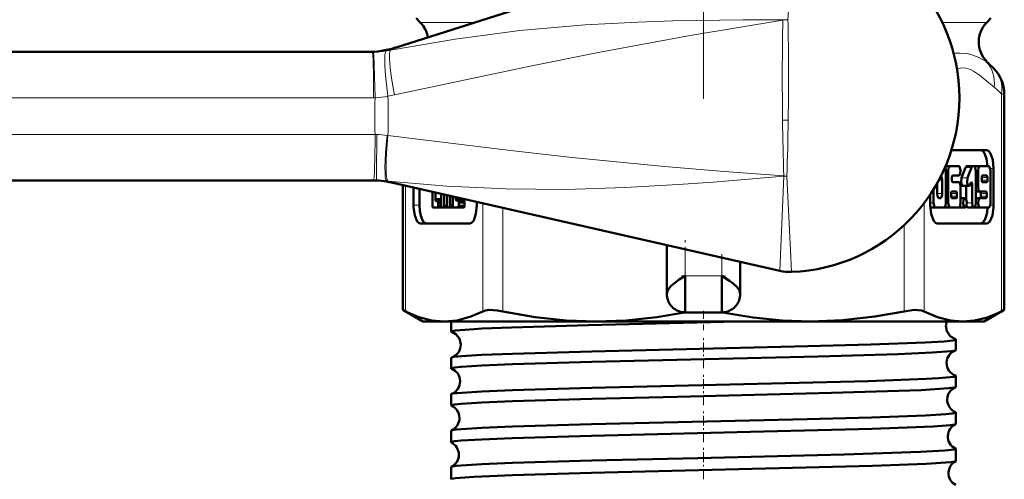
# Model space of a CAD drawing. Extents: x -1358 to 1757, y -1552 to 637.
# Tile 89 of 98: x 1669 to 1722, y -147 to -122. Entities that reach past the tile are written whole.
import ezdxf

# ---------------------------------------------------------------- set-up
doc = ezdxf.new("R2010")
doc.units = 0
doc.linetypes.add('DASHDOT', pattern=[18.5, 12, -3, 0.5, -3])

msp = doc.modelspace()

# ---------------------------------------------------------------- linework, layer by layer
at = {"color": 7, "linetype": 'DASHDOT', "lineweight": 18}
msp.add_line((1705.979, -97.521), (1705.979, -126.238), dxfattribs=at)
at = {"color": 7, "lineweight": 50}
for p, q in [((1710.03, -116.807), (1689.168, -123.444)), ((1690.539, -122.069), (1690.314, -121.844)), ((1721.418, -122.069), (1721.643, -121.844)), ((1614.284, -123.68), (1687.921, -123.68)), ((1722.374, -137.747), (1722.374, -125.975)), ((1721.407, -129.036), (1719.489, -129.036)), ((1719.421, -129.907), (1719.167, -129.907)), ((1719.184, -131.908), (1719.184, -130.164)), ((1719.323, -130.164), (1719.323, -131.908)), ((1719.892, -129.907), (1719.421, -129.907)), ((1720.048, -130.55), (1720.265, -129.982)), ((1720.659, -129.907), (1720.335, -129.907)), ((1720.59, -129.982), (1720.373, -130.55)), ((1720.717, -129.907), (1720.659, -129.907)), ((1721.044, -129.907), (1720.719, -129.907)), ((1720.815, -131.908), (1720.815, -130.164)), ((1720.946, -130.164), (1720.946, -131.036)), ((1721.515, -129.907), (1721.044, -129.907)), ((1721.613, -131.908), (1721.613, -130.164)), ((1721.79, -132.036), (1721.79, -130.036)), ((1687.999, -130.68), (1614.284, -130.68)), ((1688.148, -130.68), (1687.999, -130.68)), ((1710.134, -135.613), (1688.975, -130.804)), ((1689.583, -137.747), (1689.583, -130.942)), ((1718.713, -130.829), (1718.713, -131.395)), ((1718.988, -131.395), (1718.988, -130.677)), ((1719.519, -130.677), (1719.519, -130.523)), ((1719.558, -130.42), (1719.892, -130.42)), ((1719.892, -130.779), (1719.558, -130.779)), ((1720.511, -130.913), (1720.552, -130.808)), ((1720.619, -130.88), (1720.619, -131.908)), ((1721.142, -130.523), (1721.142, -130.677)), ((1721.417, -130.42), (1721.181, -130.42)), ((1721.181, -130.779), (1721.417, -130.779)), ((1721.456, -130.677), (1721.456, -130.523)), ((1690.167, -132.036), (1690.167, -131.075)), ((1690.492, -131.149), (1690.492, -132.036)), ((1691.2, -132.065), (1691.2, -131.31)), ((1691.361, -131.352), (1691.386, -131.352)), ((1691.361, -131.352), (1691.361, -131.714)), ((1691.676, -132.065), (1691.676, -131.418)), ((1691.838, -131.455), (1691.838, -132.065)), ((1718.341, -131.438), (1718.341, -132.036)), ((1718.517, -131.163), (1718.517, -131.908)), ((1719.481, -131.395), (1719.481, -131.549)), ((1719.755, -131.292), (1719.52, -131.292)), ((1719.794, -131.549), (1719.794, -131.395)), ((1719.99, -131.908), (1719.99, -131.036)), ((1720.442, -130.988), (1720.117, -130.988)), ((1720.294, -131.702), (1720.294, -130.988)), ((1721.044, -131.292), (1720.815, -131.292)), ((1721.044, -131.292), (1721.378, -131.292)), ((1721.092, -131.549), (1721.092, -131.395)), ((1721.417, -131.395), (1721.417, -131.549)), ((1691.361, -131.714), (1691.685, -131.714)), ((1691.403, -131.815), (1691.476, -131.815)), ((1691.476, -131.815), (1691.676, -131.815)), ((1691.518, -131.916), (1691.676, -131.916)), ((1691.518, -131.916), (1691.518, -132.065)), ((1692.001, -132.065), (1692.001, -131.492)), ((1692.163, -131.529), (1692.163, -132.065)), ((1692.321, -132.065), (1692.321, -131.565)), ((1692.477, -131.6), (1692.477, -131.684)), ((1692.477, -131.684), (1692.802, -131.684)), ((1692.519, -131.785), (1692.592, -131.785)), ((1692.592, -131.785), (1692.917, -131.785)), ((1692.634, -131.886), (1692.958, -131.886)), ((1692.634, -131.886), (1692.634, -132.065)), ((1692.802, -131.684), (1692.802, -131.674)), ((1692.958, -132.065), (1692.958, -131.886)), ((1693.616, -131.859), (1693.616, -132.036)), ((1718.811, -131.651), (1718.89, -131.651)), ((1719.52, -131.651), (1719.755, -131.651)), ((1720.235, -131.651), (1719.99, -131.651)), ((1721.044, -131.651), (1720.815, -131.651)), ((1721.378, -131.651), (1721.044, -131.651)), ((1691.241, -132.166), (1691.476, -132.166)), ((1691.476, -132.166), (1691.242, -132.166)), ((1691.476, -132.166), (1691.801, -132.166)), ((1691.518, -132.065), (1691.676, -132.065)), ((1691.718, -132.166), (1691.796, -132.166)), ((1691.796, -132.166), (1691.719, -132.166)), ((1691.796, -132.166), (1692.121, -132.166)), ((1691.838, -132.065), (1692.001, -132.065)), ((1692.043, -132.166), (1692.121, -132.166)), ((1692.121, -132.166), (1692.044, -132.166)), ((1692.121, -132.166), (1692.446, -132.166)), ((1692.163, -132.065), (1692.321, -132.065)), ((1692.363, -132.166), (1692.592, -132.166)), ((1692.592, -132.166), (1692.364, -132.166)), ((1692.593, -132.166), (1692.917, -132.166)), ((1692.634, -132.065), (1692.958, -132.065)), ((1718.615, -132.164), (1718.344, -132.164)), ((1718.615, -132.164), (1719.086, -132.164)), ((1719.096, -132.164), (1719.091, -132.164)), ((1719.421, -132.164), (1719.096, -132.164)), ((1719.421, -132.164), (1719.892, -132.164)), ((1719.911, -132.164), (1719.902, -132.163)), ((1720.235, -132.164), (1719.911, -132.164)), ((1720.717, -132.164), (1720.392, -132.164)), ((1721.044, -132.164), (1720.719, -132.164)), ((1721.044, -132.164), (1721.515, -132.164)), ((1693.234, -133.036), (1690.55, -133.036)), ((1718.723, -133.036), (1721.407, -133.036)), ((1703.979, -136.88), (1703.979, -134.214)), ((1707.979, -136.88), (1707.979, -135.123)), ((1704.979, -135.88), (1704.979, -137.88)), ((1706.979, -135.88), (1706.979, -137.88)), ((1689.583, -137.747), (1689.735, -137.825)), ((1690.678, -138.38), (1689.583, -137.747)), ((1706.979, -137.88), (1704.979, -137.88)), ((1721.278, -138.38), (1722.374, -137.747)), ((1722.222, -137.825), (1722.374, -137.747)), ((1690.678, -138.38), (1691.843, -138.38)), ((1691.843, -138.38), (1700.123, -138.38)), ((1692.219, -138.926), (1692.219, -138.38)), ((1700.123, -138.38), (1711.833, -138.38)), ((1711.833, -138.38), (1720.114, -138.38)), ((1720.114, -138.38), (1721.278, -138.38)), ((1719.738, -139.931), (1719.738, -139.363)), ((1692.219, -140.937), (1692.219, -140.358)), ((1719.738, -141.944), (1719.738, -141.353)), ((1692.219, -142.951), (1692.219, -142.346)), ((1719.738, -143.959), (1719.738, -143.34)), ((1692.219, -144.967), (1692.219, -144.333)), ((1719.738, -145.976), (1719.738, -145.325)), ((1692.219, -146.985), (1692.219, -146.317))]:
    msp.add_line(p, q, dxfattribs=at)
at = {"color": 7, "lineweight": 18}
for p, q in [((1690.539, -122.069), (1693.49, -122.069)), ((1710.298, -121.933), (1710.297, -121.918)), ((1718.993, -122.069), (1721.418, -122.069)), ((1687.921, -123.68), (1687.973, -123.68)), ((1721.38, -124.19), (1721.418, -124.19)), ((1722.222, -137.825), (1722.222, -125.975)), ((1722.374, -125.975), (1722.222, -125.975)), ((1687.997, -126.18), (1614.36, -126.18)), ((1688.075, -126.179), (1687.997, -126.179)), ((1710.609, -126.18), (1710.597, -127.404)), ((1710.288, -127.397), (1710.597, -127.404)), ((1614.36, -128.18), (1688.075, -128.18)), ((1688.075, -128.18), (1688.175, -128.181)), ((1688.728, -128.231), (1688.778, -128.24)), ((1719.323, -130.164), (1719.184, -130.164)), ((1720.59, -129.982), (1720.265, -129.982)), ((1720.946, -130.164), (1720.815, -130.164)), ((1721.6, -130.036), (1721.79, -130.036)), ((1688.781, -130.718), (1688.706, -130.71)), ((1710.134, -135.613), (1710.352, -130.449)), ((1710.352, -130.437), (1710.518, -130.444)), ((1710.352, -130.449), (1710.352, -130.442)), ((1710.352, -130.449), (1710.518, -130.444)), ((1710.518, -130.444), (1710.743, -134.868)), ((1718.988, -130.677), (1718.797, -130.677)), ((1720.373, -130.55), (1720.048, -130.55)), ((1720.619, -130.88), (1720.524, -130.88)), ((1721.456, -130.523), (1721.142, -130.523)), ((1721.456, -130.677), (1721.142, -130.677)), ((1689.735, -130.977), (1689.735, -137.825)), ((1718.988, -131.395), (1718.713, -131.395)), ((1719.794, -131.395), (1719.481, -131.395)), ((1720.946, -131.036), (1720.815, -131.036)), ((1721.417, -131.395), (1721.092, -131.395)), ((1693.951, -137.825), (1693.951, -131.935)), ((1718.006, -131.91), (1718.006, -137.825)), ((1718.517, -131.908), (1718.341, -131.908)), ((1719.323, -131.908), (1719.184, -131.908)), ((1719.794, -131.549), (1719.481, -131.549)), ((1720.619, -131.908), (1720.333, -131.908)), ((1721.417, -131.549), (1721.092, -131.549)), ((1690.492, -132.036), (1690.167, -132.036)), ((1695.034, -132.181), (1695.034, -137.825)), ((1721.6, -132.036), (1721.79, -132.036)), ((1716.923, -137.825), (1716.923, -133.113)), ((1704.979, -135.88), (1704.979, -134.441)), ((1706.979, -134.896), (1706.979, -135.88)), ((1710.743, -134.868), (1710.781, -135.673)), ((1706.979, -135.88), (1704.979, -135.88))]:
    msp.add_line(p, q, dxfattribs=at)
at = {"color": 7, "linetype": 'DASHDOT', "lineweight": 18, "ltscale": 0.079972}
msp.add_line((1704.979, -137.146), (1704.979, -133.947), dxfattribs=at)
at = {"color": 7, "linetype": 'DASHDOT', "lineweight": 18, "ltscale": 0.059518}
msp.add_line((1706.979, -134.697), (1706.979, -137.078), dxfattribs=at)
at = {"color": 7, "linetype": 'DASHDOT', "lineweight": 18, "ltscale": 0.060001}
msp.add_line((1704.778, -135.88), (1707.178, -135.88), dxfattribs=at)
at = {"color": 7, "linetype": 'DASHDOT', "lineweight": 18, "ltscale": 0.026585}
msp.add_line((1705.979, -138.854), (1705.979, -137.791), dxfattribs=at)
at = {"color": 7, "linetype": 'DASHDOT', "lineweight": 18, "ltscale": 0.043184}
msp.add_line((1705.979, -140.921), (1705.979, -139.194), dxfattribs=at)
at = {"color": 7, "linetype": 'DASHDOT', "lineweight": 18, "ltscale": 0.043773}
msp.add_line((1705.979, -142.937), (1705.979, -141.186), dxfattribs=at)
at = {"color": 7, "linetype": 'DASHDOT', "lineweight": 18, "ltscale": 0.044538}
msp.add_line((1705.979, -144.955), (1705.979, -143.173), dxfattribs=at)
at = {"color": 7, "linetype": 'DASHDOT', "lineweight": 18, "ltscale": 0.045451}
msp.add_line((1705.979, -146.976), (1705.979, -145.158), dxfattribs=at)
at = {"color": 7, "lineweight": 18}
for points in [[(1710.916, -116.692), (1710.701, -120.101), (1710.581, -121.928)], [(1688.922, -123.583), (1692.441, -122.975), (1695.972, -122.514), (1699.535, -122.198), (1702.403, -122.045), (1704.312, -121.984), (1708.141, -121.929), (1710.297, -121.918)], [(1710.298, -121.938), (1705.259, -122.777), (1700.234, -123.708), (1696.525, -124.447), (1689.135, -126.019)], [(1688.075, -126.179), (1688.034, -124.405), (1688, -123.83), (1687.983, -123.7), (1687.978, -123.686), (1687.976, -123.682), (1687.974, -123.68), (1687.973, -123.68)], [(1719.959, -123.737), (1720.341, -123.768), (1720.666, -123.846), (1720.947, -123.953), (1721.38, -124.19)], [(1721.817, -125.605), (1721.418, -125.268), (1721.018, -124.946), (1720.693, -124.727), (1720.528, -124.643), (1720.277, -124.563), (1720.049, -124.55), (1719.797, -124.604)], [(1688.148, -130.68), (1688.149, -130.679), (1688.149, -130.676), (1688.152, -130.644), (1688.161, -130.347), (1688.175, -128.181)], [(1688.778, -128.24), (1695.465, -129.061), (1698.813, -129.434), (1703.855, -129.93), (1707.102, -130.204), (1710.352, -130.437)], [(1710.352, -130.449), (1706.512, -130.772), (1704.595, -130.913), (1701.707, -131.079), (1698.463, -131.173), (1695.222, -131.147), (1691.996, -130.995), (1688.781, -130.718)]]:
    msp.add_lwpolyline(points, dxfattribs=at)
at = {"color": 7, "lineweight": 50}
for points in [[(1721.082, -129.036), (1721.153, -129.053), (1721.222, -129.105), (1721.288, -129.192), (1721.405, -129.498), (1721.462, -129.908)], [(1721.79, -130.036), (1721.745, -129.57), (1721.623, -129.211), (1721.511, -129.073), (1721.407, -129.036)], [(1719.421, -129.907), (1719.401, -129.913), (1719.388, -129.922), (1719.364, -129.954), (1719.341, -130.014), (1719.323, -130.164)], [(1719.892, -130.42), (1719.919, -130.411), (1719.938, -130.391), (1719.972, -130.311), (1719.99, -130.134), (1719.958, -129.974), (1719.928, -129.925), (1719.913, -129.913), (1719.892, -129.907)], [(1720.265, -129.982), (1720.29, -129.935), (1720.304, -129.92), (1720.324, -129.909), (1720.335, -129.907)], [(1720.659, -129.907), (1720.642, -129.912), (1720.63, -129.919), (1720.608, -129.945), (1720.59, -129.982)], [(1720.815, -130.164), (1720.79, -129.993), (1720.76, -129.933), (1720.731, -129.91), (1720.717, -129.907)], [(1721.044, -129.907), (1721.024, -129.912), (1721.011, -129.922), (1720.987, -129.954), (1720.964, -130.014), (1720.946, -130.164)], [(1721.613, -130.164), (1721.588, -129.993), (1721.558, -129.933), (1721.53, -129.91), (1721.515, -129.907)], [(1718.988, -130.677), (1718.969, -130.526), (1718.94, -130.456), (1718.922, -130.434)], [(1719.519, -130.523), (1719.529, -130.454), (1719.541, -130.43), (1719.552, -130.421), (1719.558, -130.42)], [(1719.558, -130.779), (1719.55, -130.777), (1719.545, -130.773), (1719.536, -130.761), (1719.526, -130.737), (1719.519, -130.677)], [(1719.99, -131.036), (1719.965, -130.865), (1719.935, -130.805), (1719.906, -130.782), (1719.892, -130.779)], [(1720.117, -130.988), (1720.102, -130.985), (1720.073, -130.961), (1720.054, -130.927), (1720.022, -130.792), (1720.048, -130.55)], [(1720.373, -130.55), (1720.347, -130.799), (1720.386, -130.943), (1720.419, -130.981), (1720.442, -130.988)], [(1720.442, -130.988), (1720.452, -130.987), (1720.471, -130.977), (1720.487, -130.959), (1720.511, -130.913)], [(1720.58, -130.778), (1720.587, -130.78), (1720.593, -130.784), (1720.602, -130.797), (1720.611, -130.821), (1720.619, -130.88)], [(1721.181, -130.42), (1721.173, -130.423), (1721.168, -130.426), (1721.158, -130.44), (1721.144, -130.491), (1721.142, -130.523)], [(1721.142, -130.677), (1721.15, -130.737), (1721.162, -130.766), (1721.169, -130.774), (1721.177, -130.779), (1721.181, -130.779)], [(1721.456, -130.523), (1721.449, -130.463), (1721.437, -130.434), (1721.429, -130.425), (1721.421, -130.421), (1721.417, -130.42)], [(1721.417, -130.779), (1721.425, -130.777), (1721.43, -130.773), (1721.44, -130.76), (1721.454, -130.708), (1721.456, -130.677)], [(1718.713, -131.395), (1718.732, -131.546), (1718.762, -131.617), (1718.781, -131.639), (1718.801, -131.65), (1718.811, -131.651)], [(1718.89, -131.651), (1718.91, -131.646), (1718.923, -131.636), (1718.948, -131.602), (1718.983, -131.474), (1718.988, -131.395)], [(1719.52, -131.292), (1719.512, -131.295), (1719.507, -131.299), (1719.497, -131.312), (1719.483, -131.363), (1719.481, -131.395)], [(1719.794, -131.395), (1719.786, -131.335), (1719.774, -131.306), (1719.767, -131.297), (1719.759, -131.293), (1719.755, -131.292)], [(1720.946, -131.036), (1720.971, -131.207), (1721.001, -131.267), (1721.03, -131.29), (1721.044, -131.292)], [(1721.092, -131.395), (1721.085, -131.335), (1721.073, -131.306), (1721.065, -131.297), (1721.057, -131.293), (1721.053, -131.292)], [(1721.378, -131.292), (1721.386, -131.294), (1721.391, -131.298), (1721.4, -131.311), (1721.41, -131.335), (1721.417, -131.395)], [(1691.361, -131.714), (1691.369, -131.775), (1691.379, -131.798), (1691.389, -131.81), (1691.395, -131.813), (1691.403, -131.815)], [(1691.476, -131.815), (1691.484, -131.817), (1691.49, -131.821), (1691.5, -131.834), (1691.51, -131.856), (1691.518, -131.916)], [(1692.477, -131.684), (1692.486, -131.745), (1692.496, -131.768), (1692.505, -131.78), (1692.511, -131.783), (1692.519, -131.785)], [(1692.592, -131.785), (1692.6, -131.787), (1692.605, -131.79), (1692.614, -131.801), (1692.624, -131.822), (1692.634, -131.886)], [(1692.844, -131.785), (1692.836, -131.783), (1692.83, -131.779), (1692.82, -131.767), (1692.804, -131.717), (1692.802, -131.684)], [(1692.958, -131.886), (1692.95, -131.825), (1692.937, -131.798), (1692.929, -131.79), (1692.917, -131.785)], [(1718.517, -131.908), (1718.542, -132.079), (1718.572, -132.139), (1718.601, -132.162), (1718.615, -132.164)], [(1719.086, -132.164), (1719.106, -132.159), (1719.119, -132.15), (1719.143, -132.118), (1719.166, -132.057), (1719.184, -131.908)], [(1719.323, -131.908), (1719.348, -132.079), (1719.378, -132.139), (1719.406, -132.162), (1719.421, -132.164)], [(1719.481, -131.549), (1719.489, -131.609), (1719.501, -131.638), (1719.508, -131.646), (1719.516, -131.651), (1719.52, -131.651)], [(1719.755, -131.651), (1719.763, -131.649), (1719.768, -131.645), (1719.778, -131.632), (1719.792, -131.581), (1719.794, -131.549)], [(1719.892, -132.164), (1719.912, -132.159), (1719.925, -132.15), (1719.948, -132.118), (1719.972, -132.057), (1719.99, -131.908)], [(1720.235, -131.651), (1720.209, -131.661), (1720.19, -131.681), (1720.155, -131.76), (1720.138, -131.938), (1720.169, -132.098), (1720.199, -132.147), (1720.215, -132.159), (1720.235, -132.164)], [(1720.235, -132.164), (1720.262, -132.155), (1720.282, -132.134), (1720.316, -132.054), (1720.333, -131.877), (1720.301, -131.717), (1720.271, -131.669), (1720.256, -131.657), (1720.235, -131.651)], [(1720.619, -131.908), (1720.644, -132.079), (1720.675, -132.139), (1720.703, -132.162), (1720.717, -132.164)], [(1720.717, -132.164), (1720.737, -132.159), (1720.75, -132.15), (1720.773, -132.118), (1720.797, -132.058), (1720.815, -131.908)], [(1721.044, -131.651), (1721.017, -131.661), (1720.998, -131.681), (1720.964, -131.76), (1720.947, -131.938), (1720.978, -132.098), (1721.008, -132.147), (1721.023, -132.159), (1721.044, -132.164)], [(1721.053, -131.651), (1721.061, -131.649), (1721.066, -131.645), (1721.076, -131.632), (1721.09, -131.581), (1721.092, -131.549)], [(1721.417, -131.549), (1721.407, -131.617), (1721.395, -131.641), (1721.383, -131.65), (1721.378, -131.651)], [(1721.515, -132.164), (1721.535, -132.159), (1721.548, -132.15), (1721.572, -132.118), (1721.595, -132.057), (1721.613, -131.908)], [(1690.55, -133.036), (1690.488, -133.022), (1690.372, -132.92), (1690.234, -132.601), (1690.17, -132.146), (1690.167, -132.036)], [(1690.492, -132.036), (1690.51, -132.337), (1690.565, -132.623), (1690.653, -132.851), (1690.722, -132.953), (1690.798, -133.015), (1690.875, -133.036)], [(1691.242, -132.166), (1691.234, -132.164), (1691.229, -132.161), (1691.219, -132.15), (1691.209, -132.129), (1691.2, -132.065)], [(1691.518, -132.065), (1691.51, -132.126), (1691.499, -132.148), (1691.49, -132.16), (1691.484, -132.164), (1691.476, -132.166)], [(1691.719, -132.166), (1691.71, -132.164), (1691.704, -132.16), (1691.694, -132.148), (1691.685, -132.126), (1691.676, -132.065)], [(1691.838, -132.065), (1691.83, -132.126), (1691.82, -132.148), (1691.81, -132.16), (1691.804, -132.164), (1691.796, -132.166)], [(1692.044, -132.166), (1692.035, -132.164), (1692.029, -132.16), (1692.019, -132.148), (1692.01, -132.126), (1692.001, -132.065)], [(1692.163, -132.065), (1692.155, -132.126), (1692.145, -132.148), (1692.135, -132.16), (1692.129, -132.164), (1692.121, -132.166)], [(1692.364, -132.166), (1692.355, -132.164), (1692.349, -132.16), (1692.339, -132.148), (1692.33, -132.125), (1692.321, -132.065)], [(1692.634, -132.065), (1692.625, -132.125), (1692.615, -132.148), (1692.606, -132.16), (1692.6, -132.164), (1692.592, -132.166)], [(1692.917, -132.166), (1692.925, -132.164), (1692.93, -132.16), (1692.941, -132.148), (1692.956, -132.097), (1692.958, -132.065)], [(1693.616, -132.036), (1693.572, -132.501), (1693.45, -132.861), (1693.337, -132.998), (1693.234, -133.036)], [(1718.341, -132.036), (1718.385, -132.501), (1718.507, -132.861), (1718.62, -132.998), (1718.723, -133.036)], [(1720.392, -132.164), (1720.372, -132.159), (1720.359, -132.149), (1720.335, -132.115), (1720.314, -132.063)], [(1721.462, -132.164), (1721.432, -132.437), (1721.372, -132.688), (1721.288, -132.878), (1721.182, -133.001), (1721.082, -133.036)], [(1721.407, -133.036), (1721.469, -133.022), (1721.585, -132.92), (1721.723, -132.601), (1721.787, -132.146), (1721.79, -132.036)], [(1703.979, -136.88), (1704.007, -136.728), (1704.086, -136.581), (1704.241, -136.407), (1704.656, -136.089), (1704.979, -135.88)], [(1706.979, -135.88), (1707.4, -136.156), (1707.59, -136.298), (1707.807, -136.502), (1707.931, -136.684), (1707.979, -136.88)], [(1689.735, -137.825), (1690.468, -138.139), (1691.164, -138.321), (1691.843, -138.38)], [(1691.843, -138.38), (1692.556, -138.315), (1693.289, -138.114), (1693.951, -137.825)], [(1693.951, -137.825), (1694.096, -137.775), (1694.28, -137.75), (1694.75, -137.775), (1695.034, -137.825)], [(1695.034, -137.825), (1696.802, -138.139), (1698.483, -138.32), (1700.123, -138.38)], [(1700.123, -138.38), (1701.761, -138.321), (1703.44, -138.14), (1704.948, -137.879)], [(1707.009, -137.879), (1708.679, -138.162), (1710.274, -138.326), (1711.833, -138.38)], [(1711.833, -138.38), (1713.555, -138.314), (1715.325, -138.114), (1716.923, -137.825)], [(1716.923, -137.825), (1717.458, -137.75), (1717.861, -137.775), (1718.006, -137.825)], [(1718.006, -137.825), (1718.739, -138.139), (1719.435, -138.32), (1720.114, -138.38)], [(1720.114, -138.38), (1720.747, -138.328), (1721.38, -138.175), (1721.802, -138.02), (1722.222, -137.825)], [(1693.903, -138.766), (1695.516, -138.699), (1699.709, -138.574), (1707.826, -138.38)], [(1692.219, -138.926), (1692.219, -138.923), (1692.222, -138.919), (1692.227, -138.915), (1692.245, -138.906), (1692.453, -138.866), (1693.471, -138.788), (1693.903, -138.766)], [(1692.257, -138.949), (1692.472, -139.067), (1692.669, -139.312), (1692.746, -139.629)], [(1719.194, -138.619), (1719.24, -138.902), (1719.426, -139.181), (1719.672, -139.331), (1719.693, -139.338)], [(1693.903, -140.2), (1695.562, -140.133), (1699.886, -140.006), (1711.667, -139.726), (1715.101, -139.631), (1718.066, -139.521), (1719.095, -139.461), (1719.571, -139.413), (1719.696, -139.388), (1719.725, -139.377), (1719.733, -139.372), (1719.737, -139.366), (1719.738, -139.363)], [(1719.738, -139.363), (1719.737, -139.361), (1719.733, -139.355), (1719.724, -139.349), (1719.693, -139.338)], [(1693.903, -140.777), (1695.564, -140.709), (1699.894, -140.581), (1712.232, -140.283), (1716.593, -140.152), (1718.433, -140.072), (1719.479, -139.993), (1719.706, -139.953)], [(1692.257, -140.335), (1692.368, -140.312), (1692.792, -140.267), (1693.903, -140.2)], [(1692.219, -140.937), (1692.219, -140.935), (1692.222, -140.931), (1692.226, -140.927), (1692.241, -140.919), (1692.417, -140.883), (1692.761, -140.847), (1693.903, -140.777)], [(1693.903, -142.188), (1695.564, -142.121), (1699.895, -141.994), (1711.93, -141.708), (1714.948, -141.625), (1718.117, -141.508), (1718.784, -141.471), (1719.628, -141.393), (1719.704, -141.375), (1719.726, -141.366), (1719.734, -141.36), (1719.737, -141.357), (1719.738, -141.353)], [(1692.246, -142.327), (1692.306, -142.311), (1692.526, -142.279), (1693.903, -142.188)], [(1693.903, -142.791), (1695.565, -142.723), (1699.897, -142.594), (1704.554, -142.481), (1712.958, -142.277), (1717.84, -142.114), (1719.34, -142.021), (1719.639, -141.982), (1719.714, -141.963)], [(1692.219, -142.951), (1692.219, -142.949), (1692.221, -142.945), (1692.226, -142.941), (1692.241, -142.933), (1692.417, -142.897), (1692.763, -142.861), (1693.903, -142.791)], [(1693.903, -144.175), (1695.558, -144.108), (1699.877, -143.981), (1711.627, -143.703), (1715.134, -143.606), (1718.076, -143.497), (1719.192, -143.429), (1719.531, -143.395), (1719.71, -143.36), (1719.733, -143.348), (1719.737, -143.342), (1719.738, -143.34)], [(1692.239, -144.315), (1692.295, -144.299), (1692.51, -144.267), (1693.903, -144.175)], [(1693.903, -144.807), (1695.556, -144.739), (1699.873, -144.61), (1709.261, -144.386), (1715.175, -144.228), (1718.498, -144.096), (1719.435, -144.026), (1719.663, -143.992), (1719.72, -143.975)], [(1692.219, -144.967), (1692.219, -144.965), (1692.222, -144.961), (1692.226, -144.957), (1692.241, -144.949), (1692.416, -144.913), (1692.76, -144.877), (1693.903, -144.807)], [(1693.903, -146.159), (1695.562, -146.092), (1699.889, -145.966), (1705.663, -145.828), (1713.643, -145.634), (1717.807, -145.494), (1719.126, -145.419), (1719.668, -145.357), (1719.716, -145.343), (1719.73, -145.336), (1719.735, -145.331), (1719.737, -145.329), (1719.738, -145.325)], [(1692.234, -146.302), (1692.286, -146.286), (1692.495, -146.253), (1693.903, -146.159)], [(1693.903, -146.824), (1695.558, -146.756), (1699.876, -146.628), (1711.55, -146.346), (1715.198, -146.244), (1718.109, -146.134), (1719.452, -146.041), (1719.673, -146.007), (1719.724, -145.99)], [(1692.219, -146.985), (1692.219, -146.983), (1692.222, -146.979), (1692.227, -146.974), (1692.245, -146.965), (1692.453, -146.926), (1693.472, -146.847), (1693.903, -146.824)]]:
    msp.add_lwpolyline(points, dxfattribs=at)
for centre, radius, start, end in [((1710.428, -126.18), 9.5, 360, 87.0589), ((1689.479, -123.13), 1.5, 9.7645, 45), ((1722.479, -123.13), 1.5, 135, 225), ((1687.652, -118.68), 4.999, 269.9999, 287.6513), ((1717.93, -128.398), 5.441, 44.8354, 50.6441), ((1720.374, -125.975), 2, 360, 45), ((1710.428, -126.18), 9.5, 272.1234, 360), ((1718.701, -130.147), 0.483, 357.9579, 23.0872), ((1687.867, -135.678), 4.999, 77.1928, 90), ((1720.591, -130.814), 0.0386, 107.3113, 171.0962), ((1710.688, -133.175), 2.5, 257.1957, 272.1234), ((1704.98, -136.879), 1.002, 179.7817, 200.7895), ((1704.979, -136.88), 1, 200.8305, 218.3532), ((1706.979, -136.88), 1, 321.5765, 339.3051), ((1706.977, -136.879), 1.002, 339.3331, 0.2189), ((1704.986, -136.873), 1.01, 218.4355, 238.2685), ((1704.979, -136.88), 1, 238.3557, 256.2072), ((1704.979, -136.873), 1.007, 256.2506, 269.8097), ((1706.977, -136.874), 1.006, 270.1919, 284.1753), ((1706.979, -136.88), 1, 284.2413, 301.5975), ((1706.971, -136.873), 1.01, 301.7344, 321.5542), ((1719.936, -138.642), 0.743, 159.3221, 178.2134), ((1692.26, -138.899), 0.0497, 212.9899, 266.6499), ((1692.016, -139.647), 0.729, 289.2688, 1.4683), ((1719.959, -140.637), 0.73, 110.3281, 178.5801), ((1719.702, -139.91), 0.0422, 274.9295, 329.9298), ((1692.26, -140.385), 0.0493, 93.3331, 146.7017), ((1692.251, -140.921), 0.0364, 207.3485, 263.4271), ((1691.979, -141.638), 0.731, 0.7039, 68.5498), ((1719.96, -140.646), 0.731, 177.8517, 249.6683), ((1691.979, -141.646), 0.732, 291.4346, 1.3578), ((1719.702, -141.373), 0.0417, 30.3285, 85.2101), ((1719.995, -142.638), 0.732, 112.6305, 178.5159), ((1719.709, -141.931), 0.0319, 278.2831, 335.12), ((1692.25, -142.363), 0.0356, 96.4952, 152.54), ((1719.996, -142.646), 0.733, 177.9135, 247.3864), ((1692.245, -142.94), 0.0283, 202.5325, 259.8668), ((1691.943, -143.638), 0.733, 0.7791, 66.0891), ((1691.942, -143.645), 0.734, 293.882, 1.2991), ((1719.71, -143.353), 0.0312, 24.9467, 81.7694), ((1692.244, -144.343), 0.0275, 100.1025, 157.4393), ((1720.032, -144.639), 0.734, 115.2193, 178.4369), ((1719.714, -143.95), 0.0253, 282.0505, 339.617), ((1720.033, -144.645), 0.735, 177.9935, 244.8014), ((1692.24, -144.96), 0.0228, 198.2364, 255.9713), ((1691.906, -145.639), 0.735, 0.8409, 63.4363), ((1719.715, -145.333), 0.0246, 20.4216, 77.9906), ((1691.906, -145.644), 0.735, 296.5402, 1.2418), ((1719.718, -145.97), 0.0209, 286.0976, 343.4988), ((1692.24, -146.324), 0.0223, 103.9259, 161.4897), ((1720.068, -146.64), 0.735, 117.9529, 178.3925), ((1720.069, -146.644), 0.736, 178.0437, 242.0634)]:
    msp.add_arc(centre, radius, start, end, dxfattribs=at)
at = {"color": 7, "lineweight": 18}
for centre, radius, start, end in [((1892.921, -125.007), 182.648, 179.03725, 180.74996), ((1710.249, -127.464), 5.547, 86.562, 89.5046), ((1710.638, -127.506), 5.579, 90.5864, 93.498), ((1572.213, -124.915), 138.401, 359.47644, 1.23691), ((1687.914, -118.423), 5.257, 270.6368, 278.4005), ((1687.911, -118.366), 5.314, 278.3437, 280.9673), ((1688.5, -122.543), 1.122, 292.0807, 306.5259), ((1719.968, -126.788), 3.051, 90.174, 96.6603), ((1717.93, -128.398), 5.441, 44.8354, 50.6441), ((1687.984, -122.722), 3.458, 271.499, 283.2876), ((1634.13, -127.13), 54.66, 358.8366, 1.0925), ((1687.51, -118.607), 7.588, 279.6299, 282.3675), ((1718.029, -130.145), 5.913, 44.8385, 50.159), ((1740.627, -127.164), 52.562, 178.927, 181.1077), ((1877.252, -125.416), 166.976, 180.67998, 181.72339), ((1581.391, -125.633), 129.217, 357.86611, 359.21472), ((1688.139, -131.616), 3.435, 80.1285, 89.4033), ((1688.145, -135.94), 5.26, 83.8808, 89.9671), ((1688.46, -131.847), 1.164, 63.7085, 77.8222)]:
    msp.add_arc(centre, radius, start, end, dxfattribs=at)
for centre, major_axis, ratio, start_param, end_param in [((1687.921, -126.18), (0, 2.5), 0.030539, 4.712389, 6.283185), ((1689.054, -126.095), (0.367, -2.473), 0.108324, 3.158386, 4.693363), ((1689.409, -126.034), (0.481, -2.453), 0.106524, 3.163817, 4.685283), ((1719.969, -125.605), (-1.277, -1.539), 0.880592, 2.201586, 3.037435), ((1720.374, -125.975), (-1.414, -1.414), 0.862856, 2.282707, 3.141593), ((1687.999, -128.18), (0, 2.5), 0.030539, 3.141593, 4.712389), ((1688.977, -128.225), (-0.268, -2.486), 0.098821, 4.725741, 6.270612), ((1689.052, -128.233), (-0.267, -2.486), 0.108736, 4.726975, 6.267162)]:
    msp.add_ellipse(centre, major_axis=major_axis, ratio=ratio, start_param=start_param, end_param=end_param, dxfattribs=at)

doc.saveas('drawing.dxf')
